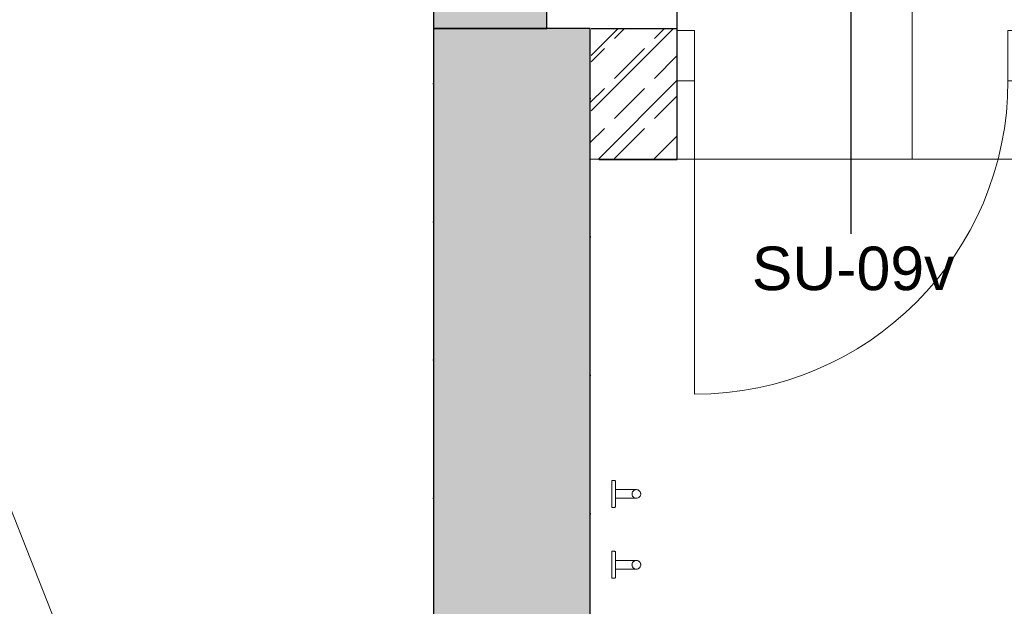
# Model space of a CAD drawing. Header units: millimetres. Extents: x -63554 to 200, y -19084 to 40052.
# Tile 66 of 120: x -49351 to -47088, y 2373 to 3720. Entities that reach past the tile are written whole.
import ezdxf

# ---------------------------------------------------------------- set-up
doc = ezdxf.new("R2010")
doc.units = ezdxf.units.MM
doc.header["$MEASUREMENT"] = 0
doc.linetypes.add('Dotted', pattern=[317.499995, 0, -317.499995])
for name, color, linetype in [('1232_Kandvad vaheseinad', 7, 'Continuous'), ('1311_Vaheseinad', 7, 'Continuous'), ('Archicad Doors', 7, 'Continuous'), ('New_014_Ruumi netopind', 7, 'Continuous'), ('New_1241_Välisseinad', 7, 'Continuous'), ('New_1321_Põranda kattetarindid', 7, 'Continuous'), ('New_Archicad Door Markers', 7, 'Continuous'), ('New_Archicad Doors', 7, 'Continuous'), ('New_SA- santehnika', 7, 'Continuous')]:
    doc.layers.add(name, color=color, linetype=linetype)
for name, color, linetype, lineweight in [('1232_Kandvad vaheseinad_Pen_No__101', 252, 'Continuous', 13), ('1232_Kandvad vaheseinad_Pen_No__41', 7, 'Continuous', 25), ('1311_Vaheseinad_Pen_No__41', 7, 'Continuous', 25), ('2D Drafting - General.AR_Pen_No__20', 1, 'Continuous', 0), ('_trapid_Pen_No__141', 7, 'Continuous', 20), ('Archicad Doors_Pen_No__101', 252, 'Continuous', 13), ('New_1241_Välisseinad_Pen_No__101', 252, 'Continuous', 13), ('New_1241_Välisseinad_Pen_No__41', 7, 'Continuous', 25), ('New_1321_Põranda kattetarindid_Pen_No__41', 7, 'Continuous', 25), ('New_Archicad Door Markers_Pen_No__7', 7, 'Continuous', 35), ('New_Archicad Doors_Pen_No__101', 252, 'Continuous', 13), ('New_SA- santehnika_Pen_No__101', 252, 'Continuous', 13)]:
    doc.layers.add(name, color=color, linetype=linetype, lineweight=lineweight)
doc.layers.add('New_Archicad Door Markers_Pen_No__5', color=7, linetype='Continuous', lineweight=25, true_color=0x40a5ff)
doc.styles.add('GENERATED_STYLE_1', font='arial.ttf')
pattern_1 = [(45, (0, 0), (-91.92388, 91.92388), [97.5, -32.5]), (45, (4e-14, 91.92), (-91.92388, 91.92388), [97.5, -32.5])]
pattern_2 = [(45, (0, 0), (-63.63961, 63.63961), [])]

# ---------------------------------------------------------------- blocks, each defined once
blk = doc.blocks.new('Slab_164_1', base_point=(-56390, 130))
at = {"layer": 'New_1321_Põranda kattetarindid_Pen_No__41', "color": 7, "linetype": 'Dotted', "lineweight": 25, "flags": 128}
blk.add_lwpolyline([(-56390, 130), (-48400, 130), (-48400, 5830), (-49300, 5830), (-56390, 5830)], close=True, dxfattribs=at)
blk = doc.blocks.new('Slab_165_1', base_point=(-48040, 210))
at = {"layer": 'New_1321_Põranda kattetarindid_Pen_No__41', "color": 7, "linetype": 'Dotted', "lineweight": 25, "flags": 128}
blk.add_lwpolyline([(-48040, 210), (-44560.6, 210), (-44560.6, 5699.8), (-48040, 5699.8)], close=True, dxfattribs=at)
blk = doc.blocks.new('Wall_14_1', base_point=(-48040, 3699.8))
at = {"layer": '1232_Kandvad vaheseinad_Pen_No__101', "linetype": 'Continuous', "lineweight": 0, "true_color": 0x4c4c4c}
blk.add_hatch(color=251, dxfattribs=at).paths.add_polyline_path([(-48400, 3699.8), (-48400, 130), (-48040, 130), (-48040, 3699.8)])
at = {"layer": '1232_Kandvad vaheseinad_Pen_No__41', "color": 7, "linetype": 'Continuous', "lineweight": 25, "flags": 128}
for points in [[(-48400, 3699.8), (-48400, 130)], [(-48040, 3699.8), (-48400, 3699.8)], [(-48040, 210), (-48040, 3699.8)]]:
    blk.add_lwpolyline(points, dxfattribs=at)
blk = doc.blocks.new('Wall_25_1', base_point=(-48140, 6150))
at = {"layer": '1232_Kandvad vaheseinad_Pen_No__101', "linetype": 'Continuous', "lineweight": 0, "true_color": 0x4c4c4c}
blk.add_hatch(color=251, dxfattribs=at).paths.add_polyline_path([(-48400, 5830), (-48400, 3699.8), (-48140, 3699.8), (-48140, 5830)])
at = {"layer": '1232_Kandvad vaheseinad_Pen_No__41', "color": 7, "linetype": 'Continuous', "lineweight": 25, "flags": 128}
for points in [[(-48400, 5830), (-48400, 3699.8)], [(-48140, 5830), (-48400, 5830)], [(-48140, 3699.8), (-48140, 5830)], [(-48400, 3699.8), (-48140, 3699.8)]]:
    blk.add_lwpolyline(points, dxfattribs=at)
blk = doc.blocks.new('Wall_164_1', base_point=(-48037.5, 3399))
at = {"layer": 'New_1241_Välisseinad_Pen_No__101', "linetype": 'Continuous', "lineweight": 13}
h = blk.add_hatch(dxfattribs=at)
h.set_pattern_fill('MASONRY_BLOCK_0001', color=252, style=0, pattern_type=2)
h.set_pattern_definition(pattern_2)
h.paths.add_polyline_path([(-48019.5, 3399), (-48037.5, 3699), (-48037.5, 3399)])
h = blk.add_hatch(dxfattribs=at)
h.set_pattern_fill('MASONRY_BLOCK_0001', color=252, style=0, pattern_type=2)
h.set_pattern_definition(pattern_2)
h.paths.add_polyline_path([(-48019.5, 3399), (-47840, 3399), (-47840, 3699), (-48037.5, 3699)])
at = {"layer": 'New_1241_Välisseinad_Pen_No__41', "color": 7, "linetype": 'Continuous', "lineweight": 25, "flags": 128}
for points in [[(-47840, 3699), (-48037.5, 3699)], [(-47840, 3399), (-47840, 3699)], [(-48019.5, 3399), (-47840, 3399)]]:
    blk.add_lwpolyline(points, dxfattribs=at)
blk = doc.blocks.new('Simple Door Opening[44]_1')
at = {"layer": 'Archicad Doors_Pen_No__101', "color": 252, "linetype": 'Continuous', "lineweight": 13}
for p, q in [((-47300, 3579.8), (-47300, 3739.8)), ((-47040, 3579.8), (-47040, 3739.8)), ((-47300, 3579.8), (-47300, 3399.8)), ((-47040, 3579.8), (-47040, 3399.8))]:
    blk.add_line(p, q, dxfattribs=at)
blk = doc.blocks.new('D Marker 26_24')
at = {"layer": 'New_Archicad Door Markers_Pen_No__5', "color": 161, "linetype": 'Continuous', "lineweight": 25, "true_color": 0x40a5ff}
blk.add_line((0, 171.4), (0, -640), dxfattribs=at)
at = {"layer": 'New_Archicad Door Markers_Pen_No__7', "color": 7, "lineweight": 35, "insert": (228.6, 302.4), "char_height": 100, "attachment_point": 7, "rotation": 180, "style": 'GENERATED_STYLE_1'}
blk.add_mtext('\\A1;{\\pql;\\pt0;\\fArial|b0|i0|c0|p0;\\W1.000000;SU-09v\\fArial|b0|i0|c0|p0;\\W1.000000;\\fArial|b0|i0|c0|p0;\\W1.000000;\\fArial|b0|i0|c0|p0;\\W1.000000;}', dxfattribs=at)
blk = doc.blocks.new('Door 26[45]_1')
at = {"layer": 'New_Archicad Doors_Pen_No__101', "color": 252, "linetype": 'Continuous', "lineweight": 13}
for p, q in [((-47840, 3694.8), (-47840, 3739.8)), ((-47040, 3694.8), (-47040, 3739.8)), ((-47800, 3694.8), (-47840, 3694.8)), ((-47840, 3694.8), (-47840, 3579.8)), ((-47840, 3579.8), (-47840, 3694.8)), ((-47840, 3579.8), (-47840, 3694.8)), ((-47800, 3579.8), (-47800, 3694.8)), ((-47040, 3694.8), (-47080, 3694.8)), ((-47080, 3694.8), (-47080, 3579.8)), ((-47040, 3579.8), (-47040, 3694.8)), ((-47040, 3579.8), (-47040, 3694.8)), ((-47040, 3579.8), (-47040, 3694.8)), ((-47840, 3579.8), (-47800, 3579.8)), ((-47840, 3399.8), (-47840, 3579.8)), ((-47800, 3579.8), (-47800, 2859.8)), ((-47080, 3579.8), (-47040, 3579.8)), ((-47040, 3399.8), (-47040, 3579.8))]:
    blk.add_line(p, q, dxfattribs=at)
blk.add_arc((-47800, 3579.8), 720, 270, 0, dxfattribs=at)
at = {"layer": 'New_Archicad Door Markers', "color": 161, "lineweight": 25, "true_color": 0x40a5ff, "zscale": 1000, "rotation": 180}
blk.add_blockref('D Marker 26_24', (-47440, 3399.8), dxfattribs=at)
blk = doc.blocks.new('Wall_174_1', base_point=(-44560.6, 3399.8))
at = {"layer": '1311_Vaheseinad_Pen_No__41', "color": 7, "linetype": 'Continuous', "lineweight": 25}
for p, q in [((-47840, 3694.8), (-47840, 3739.8)), ((-47840, 3579.8), (-47840, 3694.8)), ((-47840, 3399.8), (-47840, 3579.8))]:
    blk.add_line(p, q, dxfattribs=at)
at = {"layer": 'Archicad Doors', "color": 252, "linetype": 'Continuous', "lineweight": 13}
blk.add_blockref('Simple Door Opening[44]_1', (0, 0), dxfattribs=at)
at = {"layer": 'New_Archicad Doors', "color": 252, "linetype": 'Continuous', "lineweight": 13}
blk.add_blockref('Door 26[45]_1', (0, 0), dxfattribs=at)
blk = doc.blocks.new('Sanitary_Accessories_DELABIE_4043BK-Matte-black-stainless-steel-coat[210]_1', base_point=(-47951.5, 2630.7))
at = {"layer": 'New_SA- santehnika_Pen_No__101', "color": 252, "linetype": 'Continuous', "lineweight": 13}
for p, q in [((-47984.1, 2661.7), (-47990.1, 2661.8)), ((-47990.1, 2661.8), (-47990.1, 2661.4)), ((-47984.1, 2661.7), (-47990.1, 2661.8)), ((-47990.1, 2661.8), (-47990.1, 2661.4)), ((-47990.1, 2661.4), (-47990.1, 2660.5)), ((-47990.1, 2661.4), (-47990.1, 2660.5)), ((-47990.1, 2660.5), (-47990.1, 2659)), ((-47990.1, 2660.5), (-47990.1, 2659)), ((-47990.1, 2659), (-47990.1, 2656.8)), ((-47990.1, 2659), (-47990.1, 2656.8)), ((-47990.1, 2656.8), (-47990.1, 2654.2)), ((-47990.1, 2656.8), (-47990.1, 2654.2)), ((-47990.1, 2654.2), (-47990.1, 2651.1)), ((-47990.1, 2654.2), (-47990.1, 2651.1)), ((-47990.1, 2651.1), (-47990.1, 2647.5)), ((-47990.1, 2651.1), (-47990.1, 2647.5)), ((-47990.1, 2647.5), (-47990.1, 2643.6)), ((-47990.1, 2647.5), (-47990.1, 2643.6)), ((-47984.1, 2661.7), (-47983.1, 2661.6)), ((-47984.1, 2661.7), (-47983.1, 2661.6)), ((-47983.1, 2661.6), (-47982.3, 2661)), ((-47983.1, 2661.6), (-47982.3, 2661)), ((-47982.3, 2661), (-47981.7, 2660.2)), ((-47982.3, 2661), (-47981.7, 2660.2)), ((-47981.7, 2660.2), (-47981.6, 2659.3)), ((-47981.7, 2660.2), (-47981.6, 2659.3)), ((-47981.6, 2659.3), (-47981.6, 2659.1)), ((-47981.6, 2659.3), (-47981.6, 2659.1)), ((-47981.6, 2659.1), (-47981.6, 2658.7)), ((-47981.6, 2659.1), (-47981.6, 2658.7)), ((-47981.6, 2658.7), (-47981.6, 2657.9)), ((-47981.6, 2658.7), (-47981.6, 2657.9)), ((-47981.6, 2657.9), (-47981.6, 2656.9)), ((-47981.6, 2657.9), (-47981.6, 2656.9)), ((-47981.6, 2656.9), (-47981.6, 2655.7)), ((-47981.6, 2656.9), (-47981.6, 2655.7)), ((-47981.6, 2655.7), (-47981.6, 2654.3)), ((-47981.6, 2655.7), (-47981.6, 2654.3)), ((-47981.6, 2654.3), (-47981.6, 2652.6)), ((-47981.6, 2654.3), (-47981.6, 2652.6)), ((-47981.6, 2652.6), (-47981.6, 2650.7)), ((-47981.6, 2652.6), (-47981.6, 2650.7)), ((-47981.6, 2650.7), (-47981.6, 2648.6)), ((-47981.6, 2650.7), (-47981.6, 2648.6)), ((-47981.6, 2648.6), (-47981.6, 2646.4)), ((-47981.6, 2648.6), (-47981.6, 2646.4)), ((-47990.1, 2643.6), (-47990.1, 2639.5)), ((-47990.1, 2643.6), (-47990.1, 2639.5)), ((-47990.1, 2639.5), (-47990.1, 2635.2)), ((-47990.1, 2639.5), (-47990.1, 2635.2)), ((-47990.1, 2635.2), (-47990.1, 2630.8)), ((-47990.1, 2635.2), (-47990.1, 2630.8)), ((-47990.1, 2630.8), (-47990.1, 2626.3)), ((-47990.1, 2630.8), (-47990.1, 2626.3)), ((-47990.1, 2626.3), (-47990.1, 2622)), ((-47990.1, 2626.3), (-47990.1, 2622)), ((-47981.6, 2646.4), (-47981.6, 2644)), ((-47981.6, 2646.4), (-47981.6, 2644)), ((-47981.6, 2644), (-47981.6, 2641.5)), ((-47981.6, 2644), (-47981.6, 2641.5)), ((-47981.6, 2641.5), (-47981.6, 2638.9)), ((-47981.6, 2641.5), (-47981.6, 2638.9)), ((-47972.7, 2640.8), (-47981.6, 2640.6)), ((-47972.7, 2640.8), (-47981.6, 2640.6)), ((-47981.6, 2638.9), (-47981.6, 2636.2)), ((-47981.6, 2638.9), (-47981.6, 2636.2)), ((-47981.6, 2636.2), (-47981.6, 2633.3)), ((-47981.6, 2636.2), (-47981.6, 2633.3)), ((-47981.6, 2633.3), (-47981.6, 2630.8)), ((-47981.6, 2633.3), (-47981.6, 2630.8)), ((-47981.6, 2630.8), (-47981.6, 2627.7)), ((-47981.6, 2630.8), (-47981.6, 2627.7)), ((-47981.6, 2627.7), (-47981.6, 2624.9)), ((-47981.6, 2627.7), (-47981.6, 2624.9)), ((-47981.6, 2624.9), (-47981.6, 2622.2)), ((-47981.6, 2624.9), (-47981.6, 2622.2)), ((-47963.9, 2640.7), (-47972.7, 2640.8)), ((-47963.9, 2640.7), (-47972.7, 2640.8)), ((-47963.9, 2640.7), (-47960.7, 2640.7)), ((-47963.9, 2640.7), (-47960.7, 2640.7)), ((-47960.7, 2640.7), (-47957.7, 2640.7)), ((-47960.7, 2640.7), (-47957.7, 2640.7)), ((-47957.7, 2640.7), (-47954.8, 2640.7)), ((-47957.7, 2640.7), (-47954.8, 2640.7)), ((-47954.8, 2640.7), (-47952, 2640.7)), ((-47954.8, 2640.7), (-47952, 2640.7)), ((-47952, 2640.7), (-47949.4, 2640.7)), ((-47952, 2640.7), (-47949.4, 2640.7)), ((-47949.4, 2640.7), (-47946.9, 2640.7)), ((-47949.4, 2640.7), (-47946.9, 2640.7)), ((-47946.9, 2640.7), (-47944.6, 2640.7)), ((-47946.9, 2640.7), (-47944.6, 2640.7)), ((-47944.6, 2640.7), (-47942.4, 2640.7)), ((-47944.6, 2640.7), (-47942.4, 2640.7)), ((-47943.8, 2631.8), (-47943.9, 2630)), ((-47943.8, 2631.8), (-47943.9, 2630)), ((-47943.9, 2630), (-47943.8, 2629.7)), ((-47943.9, 2630), (-47943.8, 2629.7)), ((-47943.8, 2631.8), (-47943.4, 2633.8)), ((-47943.8, 2631.8), (-47943.4, 2633.8)), ((-47943.8, 2631.8), (-47943.7, 2632.8)), ((-47943.8, 2631.8), (-47943.7, 2632.8)), ((-47943.8, 2629.7), (-47943.8, 2631.8)), ((-47943.8, 2629.7), (-47943.8, 2631.8)), ((-47943.4, 2627.6), (-47943.8, 2629.7)), ((-47943.4, 2627.6), (-47943.8, 2629.7)), ((-47943.7, 2632.8), (-47943.4, 2633.8)), ((-47943.7, 2632.8), (-47943.4, 2633.8)), ((-47943.4, 2633.8), (-47942.5, 2635.7)), ((-47943.4, 2633.8), (-47942.5, 2635.7)), ((-47942.7, 2635.3), (-47943.4, 2633.8)), ((-47942.7, 2635.3), (-47943.4, 2633.8)), ((-47942.5, 2625.7), (-47943.4, 2627.6)), ((-47943.4, 2627.6), (-47943.3, 2627.4)), ((-47942.5, 2625.7), (-47943.4, 2627.6)), ((-47943.4, 2627.6), (-47943.3, 2627.4)), ((-47943.3, 2627.4), (-47942.5, 2625.7)), ((-47943.3, 2627.4), (-47942.5, 2625.7)), ((-47942.7, 2635.3), (-47942.5, 2635.7)), ((-47942.7, 2635.3), (-47942.5, 2635.7)), ((-47942.5, 2635.7), (-47941.3, 2637.4)), ((-47942.5, 2635.7), (-47941.3, 2637.4)), ((-47942, 2625), (-47942.5, 2625.7)), ((-47941.3, 2624), (-47942.5, 2625.7)), ((-47942, 2625), (-47942.5, 2625.7)), ((-47941.3, 2624), (-47942.5, 2625.7)), ((-47942.4, 2640.7), (-47940.5, 2640.7)), ((-47942.4, 2640.7), (-47940.5, 2640.7)), ((-47941.3, 2624), (-47942, 2625)), ((-47941.3, 2624), (-47942, 2625)), ((-47941.3, 2637.4), (-47939.7, 2638.8)), ((-47941.3, 2637.4), (-47939.7, 2638.8)), ((-47941.2, 2637.6), (-47941.3, 2637.4)), ((-47941.2, 2637.6), (-47941.3, 2637.4)), ((-47939.7, 2638.8), (-47941.2, 2637.6)), ((-47939.7, 2638.8), (-47941.2, 2637.6)), ((-47940.5, 2640.7), (-47938.8, 2640.7)), ((-47940.5, 2640.7), (-47938.8, 2640.7)), ((-47939.7, 2638.8), (-47937.9, 2639.9)), ((-47939.7, 2638.8), (-47937.9, 2639.9)), ((-47939.7, 2638.8), (-47939.1, 2639.3)), ((-47939.7, 2638.8), (-47939.1, 2639.3)), ((-47939.1, 2639.3), (-47937.9, 2639.9)), ((-47939.1, 2639.3), (-47937.9, 2639.9)), ((-47938.8, 2640.7), (-47937.3, 2640.7)), ((-47938.8, 2640.7), (-47937.3, 2640.7)), ((-47935.9, 2640.5), (-47937.9, 2639.9)), ((-47935.9, 2640.5), (-47937.9, 2639.9)), ((-47937.9, 2639.9), (-47936.6, 2640.4)), ((-47937.9, 2639.9), (-47936.6, 2640.4)), ((-47937.8, 2640), (-47936.6, 2640.4)), ((-47937.8, 2640), (-47936.6, 2640.4)), ((-47937.3, 2640.7), (-47936.1, 2640.7)), ((-47937.3, 2640.7), (-47936.1, 2640.7)), ((-47936.6, 2640.4), (-47935.9, 2640.5)), ((-47936.6, 2640.4), (-47935.9, 2640.5)), ((-47936.6, 2640.4), (-47935.9, 2640.5)), ((-47936.6, 2640.4), (-47935.9, 2640.5)), ((-47936.1, 2640.7), (-47935.1, 2640.7)), ((-47936.1, 2640.7), (-47935.1, 2640.7)), ((-47935.9, 2640.5), (-47933.9, 2640.7)), ((-47935.9, 2640.5), (-47933.9, 2640.7)), ((-47935.1, 2640.7), (-47934.4, 2640.7)), ((-47935.1, 2640.7), (-47934.4, 2640.7)), ((-47934.4, 2640.7), (-47934, 2640.7)), ((-47934.4, 2640.7), (-47934, 2640.7)), ((-47934, 2640.7), (-47933.9, 2640.7)), ((-47934, 2640.7), (-47933.9, 2640.7)), ((-47933.9, 2640.7), (-47931.8, 2640.5)), ((-47933.9, 2640.7), (-47931.8, 2640.5)), ((-47931.8, 2640.5), (-47931.2, 2640.4)), ((-47929.8, 2639.9), (-47931.8, 2640.5)), ((-47931.8, 2640.5), (-47931.2, 2640.4)), ((-47929.8, 2639.9), (-47931.8, 2640.5)), ((-47931.2, 2640.4), (-47929.8, 2639.9)), ((-47931.2, 2640.4), (-47929.8, 2639.9)), ((-47929.8, 2639.9), (-47928.7, 2639.3)), ((-47929.8, 2639.9), (-47928, 2638.8)), ((-47929.8, 2639.9), (-47928.7, 2639.3)), ((-47929.8, 2639.9), (-47928, 2638.8)), ((-47928.7, 2639.3), (-47928, 2638.8)), ((-47928.7, 2639.3), (-47928, 2638.8)), ((-47928, 2638.8), (-47926.4, 2637.4)), ((-47926.6, 2637.5), (-47928, 2638.8)), ((-47928, 2638.8), (-47926.4, 2637.4)), ((-47926.6, 2637.5), (-47928, 2638.8)), ((-47926.6, 2637.5), (-47926.4, 2637.4)), ((-47926.6, 2637.5), (-47926.4, 2637.4)), ((-47926.4, 2637.4), (-47925.2, 2635.7)), ((-47926.4, 2637.4), (-47925.2, 2635.7)), ((-47925.2, 2625.7), (-47926.4, 2624)), ((-47925.2, 2625.7), (-47926.4, 2624)), ((-47925.7, 2625), (-47926.4, 2624)), ((-47925.7, 2625), (-47926.4, 2624)), ((-47925.2, 2625.7), (-47925.7, 2625)), ((-47925.2, 2625.7), (-47925.7, 2625)), ((-47925, 2635.3), (-47925.2, 2635.7)), ((-47925.2, 2635.7), (-47924.4, 2633.8)), ((-47925, 2635.3), (-47925.2, 2635.7)), ((-47925.2, 2635.7), (-47924.4, 2633.8)), ((-47924.4, 2627.6), (-47925.2, 2625.7)), ((-47924.4, 2627.6), (-47925.2, 2625.7)), ((-47925.2, 2625.7), (-47924.5, 2627.4)), ((-47925.2, 2625.7), (-47924.5, 2627.4)), ((-47924.4, 2633.8), (-47925, 2635.3)), ((-47924.4, 2633.8), (-47925, 2635.3)), ((-47924.5, 2627.4), (-47924.4, 2627.6)), ((-47924.5, 2627.4), (-47924.4, 2627.6)), ((-47924.4, 2633.8), (-47924.1, 2632.8)), ((-47924.4, 2633.8), (-47923.9, 2631.8)), ((-47924.4, 2633.8), (-47924.1, 2632.8)), ((-47924.4, 2633.8), (-47923.9, 2631.8)), ((-47923.9, 2629.7), (-47924.4, 2627.6)), ((-47923.9, 2629.7), (-47924.4, 2627.6)), ((-47924.1, 2632.8), (-47923.9, 2631.8)), ((-47924.1, 2632.8), (-47923.9, 2631.8)), ((-47923.9, 2631.8), (-47923.9, 2629.7)), ((-47923.9, 2630), (-47923.9, 2631.8)), ((-47923.9, 2631.8), (-47923.9, 2629.7)), ((-47923.9, 2630), (-47923.9, 2631.8)), ((-47923.9, 2630), (-47923.9, 2629.7)), ((-47923.9, 2630), (-47923.9, 2629.7)), ((-47990.1, 2622), (-47990.1, 2617.9)), ((-47990.1, 2622), (-47990.1, 2617.9)), ((-47990.1, 2617.9), (-47990.1, 2614)), ((-47990.1, 2617.9), (-47990.1, 2614)), ((-47990.1, 2614), (-47990.1, 2610.5)), ((-47990.1, 2614), (-47990.1, 2610.5)), ((-47990.1, 2610.5), (-47990.1, 2607.3)), ((-47990.1, 2610.5), (-47990.1, 2607.3)), ((-47990.1, 2607.3), (-47990.1, 2604.7)), ((-47990.1, 2607.3), (-47990.1, 2604.7)), ((-47990.1, 2604.7), (-47990.1, 2602.6)), ((-47990.1, 2604.7), (-47990.1, 2602.6)), ((-47990.1, 2602.6), (-47990.1, 2601)), ((-47990.1, 2602.6), (-47990.1, 2601)), ((-47981.8, 2601.3), (-47981.6, 2602.3)), ((-47981.8, 2601.3), (-47981.6, 2602.3)), ((-47981.6, 2622.2), (-47981.6, 2619.5)), ((-47981.6, 2622.2), (-47981.6, 2619.5)), ((-47981.6, 2620.8), (-47972.7, 2620.8)), ((-47981.6, 2620.8), (-47972.7, 2620.8)), ((-47981.6, 2619.5), (-47981.6, 2617)), ((-47981.6, 2619.5), (-47981.6, 2617)), ((-47981.6, 2617), (-47981.6, 2614.6)), ((-47981.6, 2617), (-47981.6, 2614.6)), ((-47981.6, 2614.6), (-47981.6, 2612.4)), ((-47981.6, 2614.6), (-47981.6, 2612.4)), ((-47981.6, 2612.4), (-47981.6, 2610.4)), ((-47981.6, 2612.4), (-47981.6, 2610.4)), ((-47981.6, 2610.4), (-47981.6, 2608.6)), ((-47981.6, 2610.4), (-47981.6, 2608.6)), ((-47981.6, 2608.6), (-47981.6, 2606.9)), ((-47981.6, 2608.6), (-47981.6, 2606.9)), ((-47981.6, 2606.9), (-47981.6, 2605.5)), ((-47981.6, 2606.9), (-47981.6, 2605.5)), ((-47981.6, 2605.5), (-47981.6, 2604.4)), ((-47981.6, 2605.5), (-47981.6, 2604.4)), ((-47981.6, 2604.4), (-47981.6, 2603.5)), ((-47981.6, 2604.4), (-47981.6, 2603.5)), ((-47981.6, 2603.5), (-47981.6, 2602.8)), ((-47981.6, 2603.5), (-47981.6, 2602.8)), ((-47981.6, 2602.8), (-47981.6, 2602.4)), ((-47981.6, 2602.8), (-47981.6, 2602.4)), ((-47981.6, 2602.4), (-47981.6, 2602.3)), ((-47981.6, 2602.4), (-47981.6, 2602.3)), ((-47972.7, 2620.8), (-47963.9, 2620.7)), ((-47972.7, 2620.8), (-47963.9, 2620.7)), ((-47960.7, 2620.7), (-47963.9, 2620.7)), ((-47960.7, 2620.7), (-47963.9, 2620.7)), ((-47957.7, 2620.7), (-47960.7, 2620.7)), ((-47957.7, 2620.7), (-47960.7, 2620.7)), ((-47954.9, 2620.7), (-47957.7, 2620.7)), ((-47954.9, 2620.7), (-47957.7, 2620.7)), ((-47952.1, 2620.7), (-47954.9, 2620.7)), ((-47952.1, 2620.7), (-47954.9, 2620.7)), ((-47949.4, 2620.7), (-47952.1, 2620.7)), ((-47949.4, 2620.7), (-47952.1, 2620.7)), ((-47946.9, 2620.7), (-47949.4, 2620.7)), ((-47946.9, 2620.7), (-47949.4, 2620.7)), ((-47944.6, 2620.7), (-47946.9, 2620.7)), ((-47944.6, 2620.7), (-47946.9, 2620.7)), ((-47942.5, 2620.7), (-47944.6, 2620.7)), ((-47942.5, 2620.7), (-47944.6, 2620.7)), ((-47940.5, 2620.7), (-47942.5, 2620.7)), ((-47940.5, 2620.7), (-47942.5, 2620.7)), ((-47940.2, 2623), (-47941.3, 2624)), ((-47941.3, 2624), (-47939.8, 2622.6)), ((-47940.2, 2623), (-47941.3, 2624)), ((-47941.3, 2624), (-47939.8, 2622.6)), ((-47938.8, 2620.7), (-47940.5, 2620.7)), ((-47938.8, 2620.7), (-47940.5, 2620.7)), ((-47939.8, 2622.6), (-47940.2, 2623)), ((-47939.8, 2622.6), (-47940.2, 2623)), ((-47937.9, 2621.6), (-47939.8, 2622.6)), ((-47937.9, 2621.6), (-47939.8, 2622.6)), ((-47937.3, 2620.7), (-47938.8, 2620.7)), ((-47937.3, 2620.7), (-47938.8, 2620.7)), ((-47937.9, 2621.6), (-47937.9, 2621.6)), ((-47936, 2620.9), (-47937.9, 2621.6)), ((-47937.9, 2621.6), (-47937.9, 2621.6)), ((-47936, 2620.9), (-47937.9, 2621.6)), ((-47936.1, 2620.7), (-47937.3, 2620.7)), ((-47936.1, 2620.7), (-47937.3, 2620.7)), ((-47935.1, 2620.7), (-47936.1, 2620.7)), ((-47935.1, 2620.7), (-47936.1, 2620.7)), ((-47935.2, 2620.8), (-47936, 2620.9)), ((-47933.9, 2620.7), (-47936, 2620.9)), ((-47936, 2620.9), (-47935.2, 2620.8)), ((-47935.2, 2620.8), (-47936, 2620.9)), ((-47933.9, 2620.7), (-47936, 2620.9)), ((-47936, 2620.9), (-47935.2, 2620.8)), ((-47935.2, 2620.8), (-47933.9, 2620.7)), ((-47935.2, 2620.8), (-47933.9, 2620.7)), ((-47934.4, 2620.7), (-47935.1, 2620.7)), ((-47934.4, 2620.7), (-47935.1, 2620.7)), ((-47934, 2620.7), (-47934.4, 2620.7)), ((-47934, 2620.7), (-47934.4, 2620.7)), ((-47933.9, 2620.7), (-47934, 2620.7)), ((-47933.9, 2620.7), (-47934, 2620.7)), ((-47931.8, 2620.9), (-47933.9, 2620.7)), ((-47931.8, 2620.9), (-47933.9, 2620.7)), ((-47933.9, 2620.7), (-47932.5, 2620.8)), ((-47933.9, 2620.7), (-47932.5, 2620.8)), ((-47932.5, 2620.8), (-47931.8, 2620.9)), ((-47932.5, 2620.8), (-47931.8, 2620.9)), ((-47929.8, 2621.6), (-47931.8, 2620.9)), ((-47929.8, 2621.6), (-47931.8, 2620.9)), ((-47929.9, 2621.5), (-47929.8, 2621.6)), ((-47929.9, 2621.5), (-47929.8, 2621.6)), ((-47928, 2622.6), (-47929.8, 2621.6)), ((-47928, 2622.6), (-47929.8, 2621.6)), ((-47928, 2622.6), (-47926.4, 2624)), ((-47928, 2622.6), (-47926.4, 2624)), ((-47927.6, 2623), (-47928, 2622.6)), ((-47927.6, 2623), (-47928, 2622.6)), ((-47926.4, 2624), (-47927.6, 2623)), ((-47926.4, 2624), (-47927.6, 2623)), ((-47990.1, 2601), (-47990.1, 2600.1)), ((-47990.1, 2601), (-47990.1, 2600.1)), ((-47990.1, 2600.1), (-47990.1, 2599.8)), ((-47990.1, 2600.1), (-47990.1, 2599.8)), ((-47990.1, 2599.8), (-47984.1, 2599.8)), ((-47990.1, 2599.8), (-47984.1, 2599.8)), ((-47983.1, 2600), (-47984.1, 2599.8)), ((-47983.1, 2600), (-47984.1, 2599.8)), ((-47983.1, 2600), (-47982.3, 2600.5)), ((-47983.1, 2600), (-47982.3, 2600.5)), ((-47982.3, 2600.5), (-47981.8, 2601.3)), ((-47982.3, 2600.5), (-47981.8, 2601.3))]:
    blk.add_line(p, q, dxfattribs=at)
blk = doc.blocks.new('Sanitary_Accessories_DELABIE_4043BK-Matte-black-stainless-steel-coat[211]_1', base_point=(-47951.6, 2468.1))
at = {"layer": 'New_SA- santehnika_Pen_No__101', "color": 252, "linetype": 'Continuous', "lineweight": 13}
for p, q in [((-47984.2, 2499.1), (-47990.2, 2499.1)), ((-47990.2, 2499.1), (-47990.2, 2498.8)), ((-47984.2, 2499.1), (-47990.2, 2499.1)), ((-47990.2, 2499.1), (-47990.2, 2498.8)), ((-47990.2, 2498.8), (-47990.2, 2497.9)), ((-47990.2, 2498.8), (-47990.2, 2497.9)), ((-47990.2, 2497.9), (-47990.2, 2496.3)), ((-47990.2, 2497.9), (-47990.2, 2496.3)), ((-47990.2, 2496.3), (-47990.2, 2494.2)), ((-47990.2, 2496.3), (-47990.2, 2494.2)), ((-47990.2, 2494.2), (-47990.2, 2491.5)), ((-47990.2, 2494.2), (-47990.2, 2491.5)), ((-47990.2, 2491.5), (-47990.2, 2488.4)), ((-47990.2, 2491.5), (-47990.2, 2488.4)), ((-47984.2, 2499.1), (-47983.2, 2498.9)), ((-47984.2, 2499.1), (-47983.2, 2498.9)), ((-47983.2, 2498.9), (-47982.4, 2498.4)), ((-47983.2, 2498.9), (-47982.4, 2498.4)), ((-47982.4, 2498.4), (-47981.8, 2497.6)), ((-47982.4, 2498.4), (-47981.8, 2497.6)), ((-47981.8, 2497.6), (-47981.7, 2496.6)), ((-47981.8, 2497.6), (-47981.7, 2496.6)), ((-47981.7, 2496.6), (-47981.7, 2496.5)), ((-47981.7, 2496.6), (-47981.7, 2496.5)), ((-47981.7, 2496.5), (-47981.7, 2496)), ((-47981.7, 2496.5), (-47981.7, 2496)), ((-47981.7, 2496), (-47981.7, 2495.3)), ((-47981.7, 2496), (-47981.7, 2495.3)), ((-47981.7, 2495.3), (-47981.7, 2494.3)), ((-47981.7, 2495.3), (-47981.7, 2494.3)), ((-47981.7, 2494.3), (-47981.7, 2493.1)), ((-47981.7, 2494.3), (-47981.7, 2493.1)), ((-47981.7, 2493.1), (-47981.7, 2491.6)), ((-47981.7, 2493.1), (-47981.7, 2491.6)), ((-47981.7, 2491.6), (-47981.7, 2489.9)), ((-47981.7, 2491.6), (-47981.7, 2489.9)), ((-47981.7, 2489.9), (-47981.7, 2488.1)), ((-47981.7, 2489.9), (-47981.7, 2488.1)), ((-47990.2, 2488.4), (-47990.2, 2484.9)), ((-47990.2, 2488.4), (-47990.2, 2484.9)), ((-47990.2, 2484.9), (-47990.2, 2481)), ((-47990.2, 2484.9), (-47990.2, 2481)), ((-47990.2, 2481), (-47990.2, 2476.9)), ((-47990.2, 2481), (-47990.2, 2476.9)), ((-47990.2, 2476.9), (-47990.2, 2472.5)), ((-47990.2, 2476.9), (-47990.2, 2472.5)), ((-47990.2, 2472.5), (-47990.2, 2468.1)), ((-47990.2, 2472.5), (-47990.2, 2468.1)), ((-47990.2, 2468.1), (-47990.2, 2463.7)), ((-47990.2, 2468.1), (-47990.2, 2463.7)), ((-47981.7, 2488.1), (-47981.7, 2486)), ((-47981.7, 2488.1), (-47981.7, 2486)), ((-47981.7, 2486), (-47981.7, 2483.8)), ((-47981.7, 2486), (-47981.7, 2483.8)), ((-47981.7, 2483.8), (-47981.7, 2481.4)), ((-47981.7, 2483.8), (-47981.7, 2481.4)), ((-47981.7, 2481.4), (-47981.7, 2478.9)), ((-47981.7, 2481.4), (-47981.7, 2478.9)), ((-47981.7, 2478.9), (-47981.7, 2476.3)), ((-47981.7, 2478.9), (-47981.7, 2476.3)), ((-47972.8, 2478.1), (-47981.7, 2478)), ((-47972.8, 2478.1), (-47981.7, 2478)), ((-47981.7, 2476.3), (-47981.7, 2473.6)), ((-47981.7, 2476.3), (-47981.7, 2473.6)), ((-47981.7, 2473.6), (-47981.7, 2470.7)), ((-47981.7, 2473.6), (-47981.7, 2470.7)), ((-47981.7, 2470.7), (-47981.7, 2468.1)), ((-47981.7, 2470.7), (-47981.7, 2468.1)), ((-47981.7, 2468.1), (-47981.7, 2465.1)), ((-47981.7, 2468.1), (-47981.7, 2465.1)), ((-47964, 2478.1), (-47972.8, 2478.1)), ((-47964, 2478.1), (-47972.8, 2478.1)), ((-47964, 2478.1), (-47960.8, 2478.1)), ((-47964, 2478.1), (-47960.8, 2478.1)), ((-47960.8, 2478.1), (-47957.8, 2478.1)), ((-47960.8, 2478.1), (-47957.8, 2478.1)), ((-47957.8, 2478.1), (-47954.9, 2478.1)), ((-47957.8, 2478.1), (-47954.9, 2478.1)), ((-47954.9, 2478.1), (-47952.1, 2478.1)), ((-47954.9, 2478.1), (-47952.1, 2478.1)), ((-47952.1, 2478.1), (-47949.5, 2478.1)), ((-47952.1, 2478.1), (-47949.5, 2478.1)), ((-47949.5, 2478.1), (-47947, 2478.1)), ((-47949.5, 2478.1), (-47947, 2478.1)), ((-47947, 2478.1), (-47944.7, 2478.1)), ((-47947, 2478.1), (-47944.7, 2478.1)), ((-47944.7, 2478.1), (-47942.6, 2478.1)), ((-47944.7, 2478.1), (-47942.6, 2478.1)), ((-47943.9, 2469.1), (-47944, 2467.4)), ((-47943.9, 2469.1), (-47944, 2467.4)), ((-47944, 2467.4), (-47943.9, 2467)), ((-47944, 2467.4), (-47943.9, 2467)), ((-47943.9, 2469.1), (-47943.5, 2471.2)), ((-47943.9, 2469.1), (-47943.5, 2471.2)), ((-47943.9, 2469.1), (-47943.8, 2470.1)), ((-47943.9, 2469.1), (-47943.8, 2470.1)), ((-47943.9, 2467), (-47943.9, 2469.1)), ((-47943.9, 2467), (-47943.9, 2469.1)), ((-47943.5, 2465), (-47943.9, 2467)), ((-47943.5, 2465), (-47943.9, 2467)), ((-47943.8, 2470.1), (-47943.5, 2471.2)), ((-47943.8, 2470.1), (-47943.5, 2471.2)), ((-47943.5, 2471.2), (-47942.6, 2473.1)), ((-47943.5, 2471.2), (-47942.6, 2473.1)), ((-47942.9, 2472.7), (-47943.5, 2471.2)), ((-47942.9, 2472.7), (-47943.5, 2471.2)), ((-47942.9, 2472.7), (-47942.6, 2473.1)), ((-47942.9, 2472.7), (-47942.6, 2473.1)), ((-47942.6, 2478.1), (-47940.6, 2478.1)), ((-47942.6, 2478.1), (-47940.6, 2478.1)), ((-47942.6, 2473.1), (-47941.4, 2474.8)), ((-47942.6, 2473.1), (-47941.4, 2474.8)), ((-47941.4, 2474.8), (-47939.9, 2476.2)), ((-47941.4, 2474.8), (-47939.9, 2476.2)), ((-47941.3, 2474.9), (-47941.4, 2474.8)), ((-47941.3, 2474.9), (-47941.4, 2474.8)), ((-47939.9, 2476.2), (-47941.3, 2474.9)), ((-47939.9, 2476.2), (-47941.3, 2474.9)), ((-47940.6, 2478.1), (-47938.9, 2478.1)), ((-47940.6, 2478.1), (-47938.9, 2478.1)), ((-47939.9, 2476.2), (-47938, 2477.2)), ((-47939.9, 2476.2), (-47938, 2477.2)), ((-47939.9, 2476.2), (-47939.2, 2476.6)), ((-47939.9, 2476.2), (-47939.2, 2476.6)), ((-47939.2, 2476.6), (-47938, 2477.2)), ((-47939.2, 2476.6), (-47938, 2477.2)), ((-47938.9, 2478.1), (-47937.4, 2478.1)), ((-47938.9, 2478.1), (-47937.4, 2478.1)), ((-47936.1, 2477.9), (-47938, 2477.2)), ((-47936.1, 2477.9), (-47938, 2477.2)), ((-47938, 2477.2), (-47936.7, 2477.7)), ((-47938, 2477.2), (-47936.7, 2477.7)), ((-47937.9, 2477.3), (-47936.7, 2477.7)), ((-47937.9, 2477.3), (-47936.7, 2477.7)), ((-47937.4, 2478.1), (-47936.2, 2478.1)), ((-47937.4, 2478.1), (-47936.2, 2478.1)), ((-47936.7, 2477.7), (-47936.1, 2477.9)), ((-47936.7, 2477.7), (-47936, 2477.9)), ((-47936.7, 2477.7), (-47936.1, 2477.9)), ((-47936.7, 2477.7), (-47936, 2477.9)), ((-47936.2, 2478.1), (-47935.2, 2478.1)), ((-47936.2, 2478.1), (-47935.2, 2478.1)), ((-47936.1, 2477.9), (-47934, 2478.1)), ((-47936.1, 2477.9), (-47934, 2478.1)), ((-47935.2, 2478.1), (-47934.5, 2478.1)), ((-47935.2, 2478.1), (-47934.5, 2478.1)), ((-47934.5, 2478.1), (-47934.1, 2478.1)), ((-47934.5, 2478.1), (-47934.1, 2478.1)), ((-47934.1, 2478.1), (-47934, 2478.1)), ((-47934.1, 2478.1), (-47934, 2478.1)), ((-47934, 2478.1), (-47931.9, 2477.9)), ((-47934, 2478.1), (-47931.9, 2477.9)), ((-47931.9, 2477.9), (-47931.3, 2477.7)), ((-47929.9, 2477.2), (-47931.9, 2477.9)), ((-47931.9, 2477.9), (-47931.3, 2477.7)), ((-47929.9, 2477.2), (-47931.9, 2477.9)), ((-47931.3, 2477.7), (-47929.9, 2477.2)), ((-47931.3, 2477.7), (-47929.9, 2477.2)), ((-47929.9, 2477.2), (-47928.8, 2476.6)), ((-47929.9, 2477.2), (-47928.1, 2476.2)), ((-47929.9, 2477.2), (-47928.8, 2476.6)), ((-47929.9, 2477.2), (-47928.1, 2476.2)), ((-47928.8, 2476.6), (-47928.1, 2476.2)), ((-47928.8, 2476.6), (-47928.1, 2476.2)), ((-47928.1, 2476.2), (-47926.5, 2474.8)), ((-47926.7, 2474.9), (-47928.1, 2476.2)), ((-47928.1, 2476.2), (-47926.5, 2474.8)), ((-47926.7, 2474.9), (-47928.1, 2476.2)), ((-47926.7, 2474.9), (-47926.5, 2474.8)), ((-47926.7, 2474.9), (-47926.5, 2474.8)), ((-47926.5, 2474.8), (-47925.3, 2473.1)), ((-47926.5, 2474.8), (-47925.3, 2473.1)), ((-47925.1, 2472.7), (-47925.3, 2473.1)), ((-47925.3, 2473.1), (-47924.5, 2471.2)), ((-47925.1, 2472.7), (-47925.3, 2473.1)), ((-47925.3, 2473.1), (-47924.5, 2471.2)), ((-47924.5, 2471.2), (-47925.1, 2472.7)), ((-47924.5, 2471.2), (-47925.1, 2472.7)), ((-47924.5, 2471.2), (-47924.2, 2470.1)), ((-47924.5, 2471.2), (-47924, 2469.1)), ((-47924.5, 2471.2), (-47924.2, 2470.1)), ((-47924.5, 2471.2), (-47924, 2469.1)), ((-47924, 2467), (-47924.5, 2465)), ((-47924, 2467), (-47924.5, 2465)), ((-47924.2, 2470.1), (-47924, 2469.1)), ((-47924.2, 2470.1), (-47924, 2469.1)), ((-47924, 2469.1), (-47924, 2467)), ((-47924, 2467.4), (-47924, 2469.1)), ((-47924, 2469.1), (-47924, 2467)), ((-47924, 2467.4), (-47924, 2469.1)), ((-47924, 2467.4), (-47924, 2467)), ((-47924, 2467.4), (-47924, 2467)), ((-47990.2, 2463.7), (-47990.2, 2459.4)), ((-47990.2, 2463.7), (-47990.2, 2459.4)), ((-47990.2, 2459.4), (-47990.2, 2455.2)), ((-47990.2, 2459.4), (-47990.2, 2455.2)), ((-47990.2, 2455.2), (-47990.2, 2451.4)), ((-47990.2, 2455.2), (-47990.2, 2451.4)), ((-47990.2, 2451.4), (-47990.2, 2447.8)), ((-47990.2, 2451.4), (-47990.2, 2447.8)), ((-47990.2, 2447.8), (-47990.2, 2444.7)), ((-47990.2, 2447.8), (-47990.2, 2444.7)), ((-47990.2, 2444.7), (-47990.2, 2442)), ((-47990.2, 2444.7), (-47990.2, 2442)), ((-47981.7, 2465.1), (-47981.7, 2462.3)), ((-47981.7, 2465.1), (-47981.7, 2462.3)), ((-47981.7, 2462.3), (-47981.7, 2459.5)), ((-47981.7, 2462.3), (-47981.7, 2459.5)), ((-47981.7, 2459.5), (-47981.7, 2456.9)), ((-47981.7, 2459.5), (-47981.7, 2456.9)), ((-47981.7, 2458.1), (-47972.8, 2458.1)), ((-47981.7, 2458.1), (-47972.8, 2458.1)), ((-47981.7, 2456.9), (-47981.7, 2454.3)), ((-47981.7, 2456.9), (-47981.7, 2454.3)), ((-47981.7, 2454.3), (-47981.7, 2452)), ((-47981.7, 2454.3), (-47981.7, 2452)), ((-47981.7, 2452), (-47981.7, 2449.8)), ((-47981.7, 2452), (-47981.7, 2449.8)), ((-47981.7, 2449.8), (-47981.7, 2447.8)), ((-47981.7, 2449.8), (-47981.7, 2447.8)), ((-47981.7, 2447.8), (-47981.7, 2445.9)), ((-47981.7, 2447.8), (-47981.7, 2445.9)), ((-47981.7, 2445.9), (-47981.7, 2444.3)), ((-47981.7, 2445.9), (-47981.7, 2444.3)), ((-47981.7, 2444.3), (-47981.7, 2442.9)), ((-47981.7, 2444.3), (-47981.7, 2442.9)), ((-47972.8, 2458.1), (-47964, 2458.1)), ((-47972.8, 2458.1), (-47964, 2458.1)), ((-47960.8, 2458.1), (-47964, 2458.1)), ((-47960.8, 2458.1), (-47964, 2458.1)), ((-47957.9, 2458.1), (-47960.8, 2458.1)), ((-47957.9, 2458.1), (-47960.8, 2458.1)), ((-47955, 2458.1), (-47957.9, 2458.1)), ((-47955, 2458.1), (-47957.9, 2458.1)), ((-47952.2, 2458.1), (-47955, 2458.1)), ((-47952.2, 2458.1), (-47955, 2458.1)), ((-47949.5, 2458.1), (-47952.2, 2458.1)), ((-47949.5, 2458.1), (-47952.2, 2458.1)), ((-47947, 2458.1), (-47949.5, 2458.1)), ((-47947, 2458.1), (-47949.5, 2458.1)), ((-47944.7, 2458.1), (-47947, 2458.1)), ((-47944.7, 2458.1), (-47947, 2458.1)), ((-47942.6, 2458.1), (-47944.7, 2458.1)), ((-47942.6, 2458.1), (-47944.7, 2458.1)), ((-47942.6, 2463.1), (-47943.5, 2465)), ((-47943.5, 2465), (-47943.4, 2464.7)), ((-47942.6, 2463.1), (-47943.5, 2465)), ((-47943.5, 2465), (-47943.4, 2464.7)), ((-47943.4, 2464.7), (-47942.6, 2463.1)), ((-47943.4, 2464.7), (-47942.6, 2463.1)), ((-47942.2, 2462.3), (-47942.6, 2463.1)), ((-47941.4, 2461.4), (-47942.6, 2463.1)), ((-47942.2, 2462.3), (-47942.6, 2463.1)), ((-47941.4, 2461.4), (-47942.6, 2463.1)), ((-47940.6, 2458.1), (-47942.6, 2458.1)), ((-47940.6, 2458.1), (-47942.6, 2458.1)), ((-47941.4, 2461.4), (-47942.2, 2462.3)), ((-47941.4, 2461.4), (-47942.2, 2462.3)), ((-47940.3, 2460.3), (-47941.4, 2461.4)), ((-47941.4, 2461.4), (-47939.9, 2460)), ((-47940.3, 2460.3), (-47941.4, 2461.4)), ((-47941.4, 2461.4), (-47939.9, 2460)), ((-47938.9, 2458.1), (-47940.6, 2458.1)), ((-47938.9, 2458.1), (-47940.6, 2458.1)), ((-47939.9, 2460), (-47940.3, 2460.3)), ((-47939.9, 2460), (-47940.3, 2460.3)), ((-47938.1, 2458.9), (-47939.9, 2460)), ((-47938.1, 2458.9), (-47939.9, 2460)), ((-47937.4, 2458.1), (-47938.9, 2458.1)), ((-47937.4, 2458.1), (-47938.9, 2458.1)), ((-47938, 2458.9), (-47938.1, 2458.9)), ((-47936.1, 2458.3), (-47938.1, 2458.9)), ((-47938, 2458.9), (-47938.1, 2458.9)), ((-47936.1, 2458.3), (-47938.1, 2458.9)), ((-47936.2, 2458.1), (-47937.4, 2458.1)), ((-47936.2, 2458.1), (-47937.4, 2458.1)), ((-47935.2, 2458.1), (-47936.2, 2458.1)), ((-47935.2, 2458.1), (-47936.2, 2458.1)), ((-47935.3, 2458.2), (-47936.1, 2458.3)), ((-47934, 2458.1), (-47936.1, 2458.3)), ((-47936.1, 2458.3), (-47935.3, 2458.2)), ((-47935.3, 2458.2), (-47936.1, 2458.3)), ((-47934, 2458.1), (-47936.1, 2458.3)), ((-47936.1, 2458.3), (-47935.3, 2458.2)), ((-47935.3, 2458.2), (-47934, 2458.1)), ((-47935.3, 2458.2), (-47934, 2458.1)), ((-47934.5, 2458.1), (-47935.2, 2458.1)), ((-47934.5, 2458.1), (-47935.2, 2458.1)), ((-47934.1, 2458.1), (-47934.5, 2458.1)), ((-47934.1, 2458.1), (-47934.5, 2458.1)), ((-47934, 2458.1), (-47934.1, 2458.1)), ((-47934, 2458.1), (-47934.1, 2458.1)), ((-47931.9, 2458.3), (-47934, 2458.1)), ((-47931.9, 2458.3), (-47934, 2458.1)), ((-47934, 2458.1), (-47932.6, 2458.2)), ((-47934, 2458.1), (-47932.6, 2458.2)), ((-47932.6, 2458.2), (-47931.9, 2458.3)), ((-47932.6, 2458.2), (-47931.9, 2458.3)), ((-47929.9, 2458.9), (-47931.9, 2458.3)), ((-47929.9, 2458.9), (-47931.9, 2458.3)), ((-47930, 2458.9), (-47929.9, 2458.9)), ((-47930, 2458.9), (-47929.9, 2458.9)), ((-47928.1, 2460), (-47929.9, 2458.9)), ((-47928.1, 2460), (-47929.9, 2458.9)), ((-47928.1, 2460), (-47926.6, 2461.4)), ((-47928.1, 2460), (-47926.6, 2461.4)), ((-47927.7, 2460.3), (-47928.1, 2460)), ((-47927.7, 2460.3), (-47928.1, 2460)), ((-47926.6, 2461.4), (-47927.7, 2460.3)), ((-47926.6, 2461.4), (-47927.7, 2460.3)), ((-47925.3, 2463.1), (-47926.6, 2461.4)), ((-47925.3, 2463.1), (-47926.6, 2461.4)), ((-47925.8, 2462.3), (-47926.6, 2461.4)), ((-47925.8, 2462.3), (-47926.6, 2461.4)), ((-47925.3, 2463.1), (-47925.8, 2462.3)), ((-47925.3, 2463.1), (-47925.8, 2462.3)), ((-47924.5, 2465), (-47925.3, 2463.1)), ((-47924.5, 2465), (-47925.3, 2463.1)), ((-47925.3, 2463.1), (-47924.6, 2464.7)), ((-47925.3, 2463.1), (-47924.6, 2464.7)), ((-47924.6, 2464.7), (-47924.5, 2465)), ((-47924.6, 2464.7), (-47924.5, 2465)), ((-47990.2, 2442), (-47990.2, 2439.9)), ((-47990.2, 2442), (-47990.2, 2439.9)), ((-47990.2, 2439.9), (-47990.2, 2438.4)), ((-47990.2, 2439.9), (-47990.2, 2438.4)), ((-47990.2, 2438.4), (-47990.2, 2437.4)), ((-47990.2, 2438.4), (-47990.2, 2437.4)), ((-47990.2, 2437.4), (-47990.2, 2437.1)), ((-47990.2, 2437.4), (-47990.2, 2437.1)), ((-47990.2, 2437.1), (-47984.2, 2437.1)), ((-47990.2, 2437.1), (-47984.2, 2437.1)), ((-47983.2, 2437.3), (-47984.2, 2437.1)), ((-47983.2, 2437.3), (-47984.2, 2437.1)), ((-47983.2, 2437.3), (-47982.4, 2437.9)), ((-47983.2, 2437.3), (-47982.4, 2437.9)), ((-47982.4, 2437.9), (-47981.9, 2438.7)), ((-47982.4, 2437.9), (-47981.9, 2438.7)), ((-47981.9, 2438.7), (-47981.7, 2439.6)), ((-47981.9, 2438.7), (-47981.7, 2439.6)), ((-47981.7, 2442.9), (-47981.7, 2441.7)), ((-47981.7, 2442.9), (-47981.7, 2441.7)), ((-47981.7, 2441.7), (-47981.7, 2440.8)), ((-47981.7, 2441.7), (-47981.7, 2440.8)), ((-47981.7, 2440.8), (-47981.7, 2440.1)), ((-47981.7, 2440.8), (-47981.7, 2440.1)), ((-47981.7, 2440.1), (-47981.7, 2439.7)), ((-47981.7, 2440.1), (-47981.7, 2439.7)), ((-47981.7, 2439.7), (-47981.7, 2439.6)), ((-47981.7, 2439.7), (-47981.7, 2439.6))]:
    blk.add_line(p, q, dxfattribs=at)

msp = doc.modelspace()

# ---------------------------------------------------------------- hatches: boundary and pattern name
at = {"layer": '2D Drafting - General.AR_Pen_No__20', "linetype": 'Continuous', "lineweight": 0}
h = msp.add_hatch(dxfattribs=at)
h.set_pattern_fill('DASHED_0001', color=1, style=0, pattern_type=2)
h.set_pattern_definition(pattern_1)
h.paths.add_polyline_path([(-48037.5, 3700.1), (-47840, 3699.8), (-47840, 3398.2), (-48040, 3399.8)])
h = msp.add_hatch(dxfattribs=at)
h.set_pattern_fill('DASHED_0001', color=1, style=0, pattern_type=2)
h.set_pattern_definition(pattern_1)
h.paths.add_polyline_path([(-48037.5, 3700.1), (-47933, 3700.1), (-47933, 3699.2), (-48037.5, 3699.2)])

# ---------------------------------------------------------------- linework, layer by layer
at = {"layer": '_trapid_Pen_No__141', "color": 7, "linetype": 'Continuous', "lineweight": 20, "flags": 128}
msp.add_lwpolyline([(-56390, 5830), (-48400, 5830), (-48400, 130), (-56390, 130)], close=True, dxfattribs=at)
msp.add_lwpolyline([(-50290, 4926.7), (-48400, 130)], dxfattribs=at)
at = {"layer": 'New_014_Ruumi netopind', "color": 254, "linetype": 'Continuous', "lineweight": 0, "true_color": 0xfdf2d0, "flags": 128}
for points in [[(-48400, 130), (-48400, 3699.8), (-48400, 5830), (-50290, 5830), (-56390, 5830), (-56390, 2030), (-55290, 2030), (-55290, 130)], [(-44560.6, 3399.8), (-47133, 3399.8), (-48040, 3399.8), (-48040, 210), (-47650, 210), (-47590, 210), (-46295, 210), (-46295, 1509.8), (-44560.6, 1509.8)]]:
    msp.add_lwpolyline(points, close=True, dxfattribs=at)

# ---------------------------------------------------------------- block references
at = {"layer": '1232_Kandvad vaheseinad', "color": 7, "lineweight": 25}
for name, p in [('Wall_25_1', (-48140, 6150)), ('Wall_14_1', (-48040, 3699.8))]:
    msp.add_blockref(name, p, dxfattribs=at)
at = {"layer": '1311_Vaheseinad', "color": 7, "lineweight": 25}
msp.add_blockref('Wall_174_1', (-44560.6, 3399.8), dxfattribs=at)
at = {"layer": 'New_1241_Välisseinad', "color": 7, "lineweight": 25}
msp.add_blockref('Wall_164_1', (-48037.5, 3399), dxfattribs=at)
at = {"layer": 'New_1321_Põranda kattetarindid', "color": 7, "linetype": 'Dotted', "lineweight": 25}
for name, p in [('Slab_164_1', (-56390, 130)), ('Slab_165_1', (-48040, 210))]:
    msp.add_blockref(name, p, dxfattribs=at)
at = {"layer": 'New_SA- santehnika', "color": 252, "linetype": 'Continuous', "lineweight": 13}
for name, p in [('Sanitary_Accessories_DELABIE_4043BK-Matte-black-stainless-steel-coat[210]_1', (-47951.5, 2630.7)), ('Sanitary_Accessories_DELABIE_4043BK-Matte-black-stainless-steel-coat[211]_1', (-47951.6, 2468.1))]:
    msp.add_blockref(name, p, dxfattribs=at)

doc.saveas('drawing.dxf')
